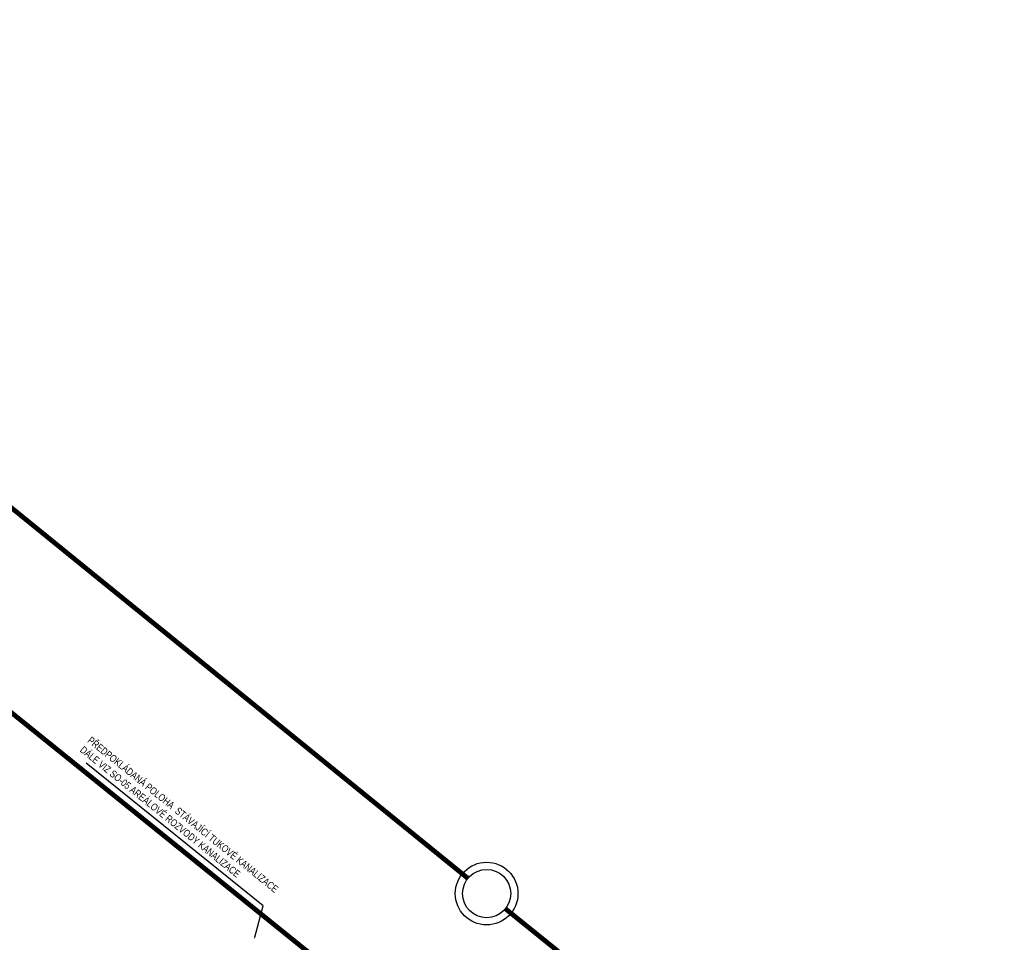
# Model space of a CAD drawing. Header units: millimetres. Extents: x -596506442 to -596040348, y -1160311056 to -1159813945.
# Tile 7 of 77: x -596359342 to -596338919, y -1160104017 to -1160084894. Entities that reach past the tile are written whole.
import ezdxf
from ezdxf import colors
from ezdxf.entities.mleader import LeaderData, LeaderLine
from ezdxf.math import Vec2, Vec3

# ---------------------------------------------------------------- set-up
doc = ezdxf.new("R2010")
doc.units = ezdxf.units.MM
doc.layers.get('Defpoints').update_dxf_attribs({"color": 220})
for name, color, linetype in [('obrys', 7, 'Continuous'), ('TP_03_KS-Potrubí nové', 20, 'KANVSVO'), ('TP_04_KD-Potrubí nové', 106, 'KANVDVO')]:
    doc.layers.add(name, color=color, linetype=linetype)
doc.styles.add('ARIAL', font='arial.ttf', dxfattribs={"width": 0.8})
doc.styles.get("Standard").update_dxf_attribs({"font": 'ic-simplex.shx', "width": 0.8})
doc.linetypes.add('KANVDVO', pattern='A,7,-6.5,[8,civil.shx,S=1,R=0,X=0,Y=0],-6.5', length=20)
doc.linetypes.add('KANVSVO', pattern='A,7,-6.5,[9,civil.shx,S=1,R=0,X=0,Y=0],-6.5', length=20)

msp = doc.modelspace()

# ---------------------------------------------------------------- linework, layer by layer
at = {"color": 252}
for radius in [650, 500]:
    msp.add_circle((-596349657.01, -1160103007.321), radius, dxfattribs=at)
at = {"layer": 'Defpoints', "color": 252}
msp.add_point((-596349657.01, -1160103007.321), dxfattribs=at)
at = {"layer": 'TP_03_KS-Potrubí nové', "color": 252, "const_width": 100}
msp.add_lwpolyline([(-596343717.975, -1160107796.956), (-596349268.378, -1160103322.005)], dxfattribs=at)

# ---------------------------------------------------------------- texts
at = {"layer": 'obrys', "char_height": 200, "width": 3467.51018, "attachment_point": 1, "rotation": 321.1223711}
for insert in [(-596476703.894, -1159957750.085), (-596477780.801, -1159959085.778)]:
    msp.add_mtext('\\pi2798.69709;{\\fArial|b0|i0|c238|p34;KKV50\\P\\pi1200.00677;BEZ OVLÁDACÍ PÁKY}', dxfattribs=dict(at, insert=insert))

# ---------------------------------------------------------------- next in the draw order: leaders
ml = msp.add_multileader_mtext('Standard')
ml.set_content('PŘEDPOKLÁDANÁ POLOHA  STÁVAJÍCÍ TUKOVÉ KANALIZACE \\PDÁLE VIZ SO-05 AREÁLOVÉ ROZVODY KANALIZACE ', color=256, style='ARIAL')
ml.set_leader_properties()
ml.build(insert=Vec2(0, 0))
ml.multileader.update_dxf_attribs({"text_left_attachment_type": 5, "text_right_attachment_type": 5, "dogleg_length": 0.36, "arrow_head_size": 50})
ctx = ml.context
ctx.base_point, ctx.char_height, ctx.arrow_head_size, ctx.landing_gap_size, ctx.plane_origin, ctx.plane_x_axis, ctx.plane_y_axis = Vec3(-596358172.729, -1160100137.126), 150, 50, 0.09, Vec3(-596354884.98, -1160104465.39), Vec3(0.778488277, -0.627659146), Vec3(0.627659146, 0.778488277)
ctx.left_attachment, ctx.right_attachment = 5, 5
notes = []
notes.append((ctx, [(1, (1, 1, 0), (-596354294.927, -1160103263.619), (-0.778488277, 0.627659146), 0.36, [(0, [(-596354477.58, -1160103960.123)], 0, [])])]))
ctx.mtext.insert, ctx.mtext.text_direction, ctx.mtext.rotation, ctx.mtext.width, ctx.mtext.defined_height, ctx.mtext.flow_direction = Vec3(-596357855.241, -1160099743.488), Vec3(0.778488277, -0.627659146), 5.604642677, 5358.67832, 662.372, 5
ctx.mtext.has_bg_fill, ctx.mtext.bg_color, ctx.mtext.bg_scale_factor, ctx.mtext.bg_transparency, ctx.mtext.use_window_bg_color = 1, -1027028792, 1.5, 0, 1
for ctx, leaders in notes:
    for number, flags, end, landing, length, lines in leaders:
        leader = LeaderData()
        leader.index, (leader.has_last_leader_line, leader.has_dogleg_vector, leader.attachment_direction) = number, flags
        leader.last_leader_point, leader.dogleg_vector, leader.dogleg_length = Vec3(end), Vec3(landing), length
        for number, points, colour, breaks in lines:
            line = LeaderLine()
            line.index, line.vertices, line.color, line.breaks = number, Vec3.list(points), colors.encode_raw_color(colour), breaks
            leader.lines.append(line)
        ctx.leaders.append(leader)

# ---------------------------------------------------------------- next in the draw order: linework, layer by layer
at = {"layer": 'TP_03_KS-Potrubí nové', "color": 252, "const_width": 100}
msp.add_lwpolyline([(-596350045.304, -1160102692.317), (-596364111.328, -1160091281.279)], dxfattribs=at)
at = {"layer": 'TP_04_KD-Potrubí nové', "color": 252, "const_width": 100}
msp.add_lwpolyline([(-596373902.361, -1160087656.281), (-596347050.368, -1160109305.803)], dxfattribs=at)

doc.saveas('drawing.dxf')
